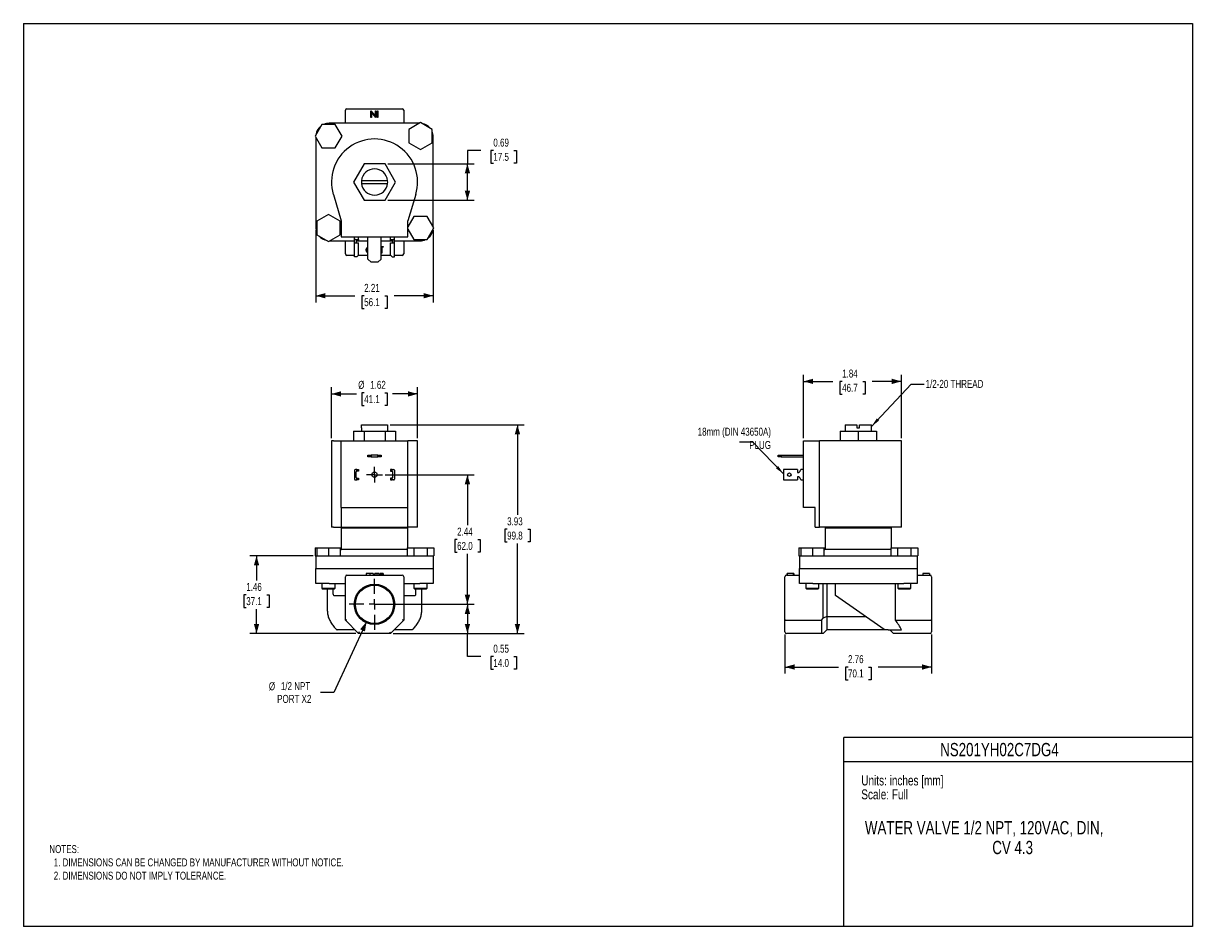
# Model space of a CAD drawing. Header units: inches. Extents: x 0 to 22, y 0 to 17.
import ezdxf
from ezdxf.enums import TextEntityAlignment as Align

# ---------------------------------------------------------------- set-up
doc = ezdxf.new("R2010")
doc.units = ezdxf.units.IN
doc.header["$MEASUREMENT"] = 0
doc.linetypes.add('SLD-Center', pattern=[0.75, 0.6, -0.05, 0.05, -0.05])
doc.linetypes.add('SLD-Solid', pattern=[0])
doc.layers.add('CENTER', color=40, linetype='SLD-Center')
doc.layers.add('SLD-DEFPOINTS', color=7, linetype='Continuous')
doc.layers.add('DIMENSIONS', color=140, linetype='SLD-Solid', lineweight=25)
doc.layers.add('TEXT', color=140, linetype='SLD-Solid', lineweight=25)
doc.styles.add('SLDTEXTSTYLE0', font='TXT', dxfattribs={"width": 0.75})
doc.dimstyles.new('SLDDIMSTYLE0', dxfattribs={"dimtxt": 0.15, "dimasz": 0.18, "dimexe": 0, "dimexo": 0.0625, "dimgap": 0.0375, "dimtad": 0, "dimtih": 1, "dimtoh": 1, "dimrnd": 1e-09, "dimzin": 12, "dimdsep": 46, "dimtxsty": 'SLDTEXTSTYLE0', "dimsah": 1, "dimcen": 0.09, "dimadec": 0, "dimazin": 3, "dimtfac": 1, "dimtofl": 0, "dimtmove": 0, "dimatfit": 3, "dimfxl": 0, "dimfrac": 2, "dimtolj": 1, "dimtzin": 12, "dimarcsym": 0})
doc.dimstyles.new('SLDDIMSTYLE1', dxfattribs={"dimtxt": 0.15, "dimasz": 0.18, "dimexe": 0, "dimexo": 0.0625, "dimgap": 0.0375, "dimtad": 0, "dimtih": 1, "dimtoh": 1, "dimrnd": 1e-09, "dimdsep": 46, "dimtxsty": 'SLDTEXTSTYLE0', "dimsah": 1, "dimcen": 0.09, "dimadec": 0, "dimazin": 2, "dimtfac": 1, "dimtofl": 0, "dimtmove": 0, "dimatfit": 3, "dimfxl": 0, "dimfrac": 2, "dimtolj": 1, "dimtzin": 12, "dimarcsym": 0})
doc.dimstyles.new('SLDDIMSTYLE2', dxfattribs={"dimtxt": 0.15, "dimasz": 0.18, "dimexe": 0, "dimexo": 0.0625, "dimgap": 0.0375, "dimtad": 0, "dimtih": 1, "dimtoh": 1, "dimrnd": 1e-09, "dimzin": 12, "dimdsep": 46, "dimtxsty": 'SLDTEXTSTYLE0', "dimsah": 1, "dimcen": 0, "dimadec": 0, "dimazin": 3, "dimtfac": 1, "dimtofl": 0, "dimtmove": 0, "dimatfit": 3, "dimfxl": 0, "dimfrac": 2, "dimtolj": 1, "dimtzin": 12, "dimarcsym": 0})
doc.dimstyles.new('SLDDIMSTYLE3', dxfattribs={"dimtxt": 0.18, "dimasz": 0.18, "dimexe": 0, "dimexo": 0.0625, "dimgap": 0, "dimtad": 0, "dimtih": 1, "dimtoh": 1, "dimdec": 0, "dimrnd": 1e-09, "dimzin": 0, "dimdsep": 46, "dimtxsty": 'Standard', "dimsah": 1, "dimcen": 0.09, "dimadec": 0, "dimazin": 0, "dimtfac": 0.18, "dimtdec": 0, "dimtofl": 0, "dimtmove": 0, "dimatfit": 3, "dimfxl": 0, "dimfrac": 2, "dimtolj": 1, "dimtzin": 0, "dimarcsym": 0})

# ---------------------------------------------------------------- blocks, each defined once
blk = doc.blocks.new('SW_NOTE_0')
at = {"layer": 'TEXT', "color": 0, "insert": (0, 0.242), "char_height": 0.1875, "attachment_point": 1, "style": 'SLDTEXTSTYLE0'}
blk.add_mtext('Scale: Full', dxfattribs=at)
blk = doc.blocks.new('SW_NOTE_0_1')
at = {"layer": 'TEXT', "color": 0, "insert": (0, 0.242), "char_height": 0.1875, "attachment_point": 1, "style": 'SLDTEXTSTYLE0'}
blk.add_mtext('Units: inches [mm]', dxfattribs=at)
blk = doc.blocks.new('Block1')
at = {"color": 140, "linetype": 'SLD-Solid', "lineweight": 18}
blk.add_line((22, 0), (22, 3.56), dxfattribs=at)
at = {"layer": 'TEXT'}
for p, q in [((22, 3.56), (15.44, 3.56)), ((15.44, 0), (15.44, 3.56)), ((15.44, 3.11), (22, 3.11)), ((22, 0), (15.44, 0))]:
    blk.add_line(p, q, dxfattribs=at)
for name, p in [('SW_NOTE_0_1', (15.766, 2.603)), ('SW_NOTE_0', (15.766, 2.341))]:
    blk.add_blockref(name, p, dxfattribs=at)
at = {"layer": 'TEXT', "color": 140, "style": 'SLDTEXTSTYLE0', "width": 0.75}
for tag, p in [('AUTOATTR1', (18.691, 3.451)), ('AUTOATTR0_0', (18.733, 1.981)), ('AUTOATTR0_1', (18.747, 1.609))]:
    blk.add_attdef(tag, text='', height=0.25, dxfattribs=at).set_placement(p, align=Align.TOP_CENTER)
blk = doc.blocks.new('_D')
at = {"layer": 'DIMENSIONS'}
for p, q in [((6.904, 9.446), (9.421, 9.446)), ((9.296, 9.446), (9.296, 7.751)), ((9.102, 7.48), (9.056, 7.48)), ((9.056, 7.48), (9.056, 7.241)), ((9.49, 7.48), (9.535, 7.48)), ((9.535, 7.48), (9.535, 7.241)), ((9.056, 7.241), (9.102, 7.241)), ((9.296, 5.516), (9.296, 7.211)), ((9.535, 7.241), (9.49, 7.241)), ((6.956, 5.516), (9.421, 5.516))]:
    blk.add_line(p, q, dxfattribs=at)
for points in [[(9.296, 9.446), (9.246, 9.266), (9.346, 9.266)], [(9.296, 5.516), (9.346, 5.696), (9.246, 5.696)]]:
    blk.add_solid(points, dxfattribs=at)
at = {"layer": 'DIMENSIONS', "char_height": 0.15, "attachment_point": 1, "style": 'SLDTEXTSTYLE0'}
for s, insert in [('3.93', (9.102, 7.703)), ('99.8', (9.102, 7.435))]:
    blk.add_mtext(s, dxfattribs=dict(at, insert=insert))
blk = doc.blocks.new('_D_1')
at = {"layer": 'DIMENSIONS'}
for p, q in [((6.807, 8.506), (8.48, 8.506)), ((8.355, 8.506), (8.355, 7.556)), ((8.161, 7.285), (8.115, 7.285)), ((8.115, 7.285), (8.115, 7.046)), ((8.549, 7.285), (8.594, 7.285)), ((8.594, 7.285), (8.594, 7.046)), ((8.115, 7.046), (8.161, 7.046)), ((8.594, 7.046), (8.549, 7.046)), ((8.355, 6.066), (8.355, 7.016)), ((6.657, 6.066), (8.48, 6.066))]:
    blk.add_line(p, q, dxfattribs=at)
for points in [[(8.355, 8.506), (8.305, 8.326), (8.405, 8.326)], [(8.355, 6.066), (8.405, 6.246), (8.305, 6.246)]]:
    blk.add_solid(points, dxfattribs=at)
at = {"layer": 'DIMENSIONS', "char_height": 0.15, "attachment_point": 1, "style": 'SLDTEXTSTYLE0'}
for s, insert in [('2.44', (8.161, 7.508)), ('62.0', (8.161, 7.24))]:
    blk.add_mtext(s, dxfattribs=dict(at, insert=insert))
blk = doc.blocks.new('_D_2')
at = {"layer": 'DIMENSIONS'}
for p, q in [((7.137, 6.066), (8.48, 6.066)), ((8.355, 6.066), (8.355, 5.516)), ((6.956, 5.516), (8.48, 5.516)), ((8.355, 5.083), (8.355, 5.516)), ((8.605, 5.083), (8.355, 5.083)), ((8.843, 5.082), (8.797, 5.082)), ((8.797, 5.082), (8.797, 4.844)), ((9.231, 5.082), (9.276, 5.082)), ((9.276, 5.082), (9.276, 4.844)), ((8.797, 4.844), (8.843, 4.844)), ((9.276, 4.844), (9.231, 4.844))]:
    blk.add_line(p, q, dxfattribs=at)
for points in [[(8.355, 6.066), (8.305, 5.886), (8.405, 5.886)], [(8.355, 5.516), (8.405, 5.696), (8.305, 5.696)]]:
    blk.add_solid(points, dxfattribs=at)
at = {"layer": 'DIMENSIONS', "char_height": 0.15, "attachment_point": 1, "style": 'SLDTEXTSTYLE0'}
for s, insert in [('0.55', (8.843, 5.306)), ('14.0', (8.843, 5.037))]:
    blk.add_mtext(s, dxfattribs=dict(at, insert=insert))
blk = doc.blocks.new('_D_3')
at = {"layer": 'DIMENSIONS'}
for p, q in [((5.797, 9.191), (5.797, 10.151)), ((7.417, 9.191), (7.417, 10.151)), ((5.797, 10.026), (6.27, 10.026)), ((6.413, 10.048), (6.368, 10.048)), ((6.368, 10.048), (6.368, 9.81)), ((6.801, 10.048), (6.847, 10.048)), ((6.847, 10.048), (6.847, 9.81)), ((7.417, 10.026), (6.945, 10.026)), ((6.368, 9.81), (6.413, 9.81)), ((6.847, 9.81), (6.801, 9.81))]:
    blk.add_line(p, q, dxfattribs=at)
for points in [[(5.797, 10.026), (5.977, 9.976), (5.977, 10.076)], [(7.417, 10.026), (7.237, 10.076), (7.237, 9.976)]]:
    blk.add_solid(points, dxfattribs=at)
at = {"layer": 'DIMENSIONS', "char_height": 0.15, "attachment_point": 1, "style": 'SLDTEXTSTYLE0'}
for s, insert in [('%%c', (6.3, 10.272)), ('1.62', (6.526, 10.272)), ('41.1', (6.413, 10.003))]:
    blk.add_mtext(s, dxfattribs=dict(at, insert=insert))
blk = doc.blocks.new('_D_4')
at = {"layer": 'DIMENSIONS'}
for p, q in [((6.457, 5.739), (5.843, 4.407)), ((5.843, 4.407), (5.593, 4.407))]:
    blk.add_line(p, q, dxfattribs=at)
blk.add_solid([(6.457, 5.739), (6.336, 5.596), (6.427, 5.554)], dxfattribs=at)
at = {"layer": 'DIMENSIONS', "char_height": 0.15, "attachment_point": 1, "style": 'SLDTEXTSTYLE0'}
for s, insert in [('%%c', (4.619, 4.599)), ('1/2 NPT', (4.845, 4.601)), ('PORT X2', (4.775, 4.361))]:
    blk.add_mtext(s, dxfattribs=dict(at, insert=insert))
blk = doc.blocks.new('_D_5')
at = {"layer": 'DIMENSIONS'}
for p, q in [((5.452, 6.978), (4.262, 6.978)), ((4.387, 6.978), (4.387, 6.517)), ((4.193, 6.246), (4.148, 6.246)), ((4.148, 6.246), (4.148, 6.007)), ((4.581, 6.246), (4.627, 6.246)), ((4.627, 6.246), (4.627, 6.007)), ((4.148, 6.007), (4.193, 6.007)), ((4.387, 5.516), (4.387, 5.977)), ((4.627, 6.007), (4.581, 6.007)), ((6.258, 5.516), (4.262, 5.516))]:
    blk.add_line(p, q, dxfattribs=at)
for points in [[(4.387, 6.978), (4.337, 6.798), (4.437, 6.798)], [(4.387, 5.516), (4.437, 5.696), (4.337, 5.696)]]:
    blk.add_solid(points, dxfattribs=at)
at = {"layer": 'DIMENSIONS', "char_height": 0.15, "attachment_point": 1, "style": 'SLDTEXTSTYLE0'}
for s, insert in [('1.46', (4.193, 6.469)), ('37.1', (4.193, 6.201))]:
    blk.add_mtext(s, dxfattribs=dict(at, insert=insert))
blk = doc.blocks.new('SW_CENTERMARKSYMBOL_0')
at = {"layer": 'CENTER', "color": 0}
for p, q in [((0, 0.2), (0, 0.48)), ((-0.2, 0), (-0.48, 0)), ((0, 0), (-0.1, 0)), ((0, 0), (0, 0.1)), ((0, 0), (0, -0.1)), ((0, 0), (0.1, 0)), ((0.2, 0), (0.48, 0)), ((0, -0.2), (0, -0.48))]:
    blk.add_line(p, q, dxfattribs=at)
blk = doc.blocks.new('SW_CENTERMARKSYMBOL_1')
at = {"layer": 'CENTER', "color": 0}
for p, q in [((-0.1, 0), (-0.15, 0)), ((0, 0), (-0.1, 0)), ((0, 0.1), (0, 0.15)), ((0, 0), (0, 0.1)), ((0, 0), (0, -0.1)), ((0, 0), (0.1, 0)), ((0.1, 0), (0.15, 0)), ((0, -0.1), (0, -0.15))]:
    blk.add_line(p, q, dxfattribs=at)
blk = doc.blocks.new('_D_6')
at = {"layer": 'DIMENSIONS'}
for p, q in [((14.33, 5.496), (14.33, 4.761)), ((17.09, 5.496), (17.09, 4.761)), ((14.33, 4.886), (15.339, 4.886)), ((15.516, 4.885), (15.47, 4.885)), ((15.47, 4.885), (15.47, 4.647)), ((15.904, 4.885), (15.95, 4.885)), ((15.95, 4.885), (15.95, 4.647)), ((17.09, 4.886), (16.081, 4.886)), ((15.47, 4.647), (15.516, 4.647)), ((15.95, 4.647), (15.904, 4.647))]:
    blk.add_line(p, q, dxfattribs=at)
for points in [[(14.33, 4.886), (14.51, 4.836), (14.51, 4.936)], [(17.09, 4.886), (16.91, 4.936), (16.91, 4.836)]]:
    blk.add_solid(points, dxfattribs=at)
at = {"layer": 'DIMENSIONS', "char_height": 0.15, "attachment_point": 1, "style": 'SLDTEXTSTYLE0'}
for s, insert in [('2.76', (15.516, 5.109)), ('70.1', (15.516, 4.84))]:
    blk.add_mtext(s, dxfattribs=dict(at, insert=insert))
blk = doc.blocks.new('_D_7')
at = {"layer": 'DIMENSIONS'}
for p, q in [((14.68, 9.191), (14.68, 10.387)), ((16.52, 9.191), (16.52, 10.387)), ((14.68, 10.262), (15.229, 10.262)), ((15.406, 10.261), (15.36, 10.261)), ((15.36, 10.261), (15.36, 10.023)), ((15.794, 10.261), (15.84, 10.261)), ((15.84, 10.261), (15.84, 10.023)), ((16.52, 10.262), (15.971, 10.262)), ((15.36, 10.023), (15.406, 10.023)), ((15.84, 10.023), (15.794, 10.023))]:
    blk.add_line(p, q, dxfattribs=at)
for points in [[(14.68, 10.262), (14.86, 10.212), (14.86, 10.312)], [(16.52, 10.262), (16.34, 10.312), (16.34, 10.212)]]:
    blk.add_solid(points, dxfattribs=at)
at = {"layer": 'DIMENSIONS', "char_height": 0.15, "attachment_point": 1, "style": 'SLDTEXTSTYLE0'}
for s, insert in [('1.84', (15.406, 10.485)), ('46.7', (15.406, 10.216))]:
    blk.add_mtext(s, dxfattribs=dict(at, insert=insert))
blk = doc.blocks.new('_D_8')
at = {"layer": 'DIMENSIONS'}
for p, q in [((5.502, 13.109), (5.502, 11.749)), ((7.712, 13.109), (7.712, 11.749)), ((5.502, 11.874), (6.236, 11.874)), ((6.413, 11.873), (6.368, 11.873)), ((6.368, 11.873), (6.368, 11.635)), ((6.801, 11.873), (6.847, 11.873)), ((6.847, 11.873), (6.847, 11.635)), ((7.712, 11.874), (6.978, 11.874)), ((6.368, 11.635), (6.413, 11.635)), ((6.847, 11.635), (6.801, 11.635))]:
    blk.add_line(p, q, dxfattribs=at)
for points in [[(5.502, 11.874), (5.682, 11.824), (5.682, 11.924)], [(7.712, 11.874), (7.532, 11.924), (7.532, 11.824)]]:
    blk.add_solid(points, dxfattribs=at)
at = {"layer": 'DIMENSIONS', "char_height": 0.15, "attachment_point": 1, "style": 'SLDTEXTSTYLE0'}
for s, insert in [('2.21', (6.413, 12.097)), ('56.1', (6.413, 11.828))]:
    blk.add_mtext(s, dxfattribs=dict(at, insert=insert))
blk = doc.blocks.new('_D_9')
at = {"layer": 'DIMENSIONS'}
for p, q in [((8.605, 14.609), (8.355, 14.609)), ((8.355, 14.609), (8.355, 14.358)), ((8.843, 14.607), (8.797, 14.607)), ((8.797, 14.607), (8.797, 14.369)), ((9.231, 14.607), (9.276, 14.607)), ((9.276, 14.607), (9.276, 14.369)), ((6.856, 14.358), (8.48, 14.358)), ((8.355, 13.67), (8.355, 14.358)), ((8.797, 14.369), (8.843, 14.369)), ((9.276, 14.369), (9.231, 14.369)), ((6.856, 13.67), (8.48, 13.67))]:
    blk.add_line(p, q, dxfattribs=at)
for points in [[(8.355, 14.358), (8.305, 14.178), (8.405, 14.178)], [(8.355, 13.67), (8.405, 13.85), (8.305, 13.85)]]:
    blk.add_solid(points, dxfattribs=at)
at = {"layer": 'DIMENSIONS', "char_height": 0.15, "attachment_point": 1, "style": 'SLDTEXTSTYLE0'}
for s, insert in [('0.69', (8.843, 14.831)), ('17.5', (8.843, 14.563))]:
    blk.add_mtext(s, dxfattribs=dict(at, insert=insert))

msp = doc.modelspace()

# ---------------------------------------------------------------- linework, layer by layer
at = {"color": 7, "linetype": 'SLD-Solid'}
for p, q in [((0, 17), (0, 0)), ((0, 17), (22, 17)), ((22, 17), (22, 0)), ((22, 0), (0, 0))]:
    msp.add_line(p, q, dxfattribs=at)
for p, q in [((6.058, 15.119), (6.058, 15.364)), ((6.088, 15.394), (7.126, 15.394)), ((6.538, 15.229), (6.538, 15.354)), ((6.538, 15.354), (6.54, 15.354)), ((6.549, 15.229), (6.538, 15.229)), ((6.54, 15.354), (6.623, 15.256)), ((6.631, 15.229), (6.549, 15.327)), ((6.549, 15.327), (6.549, 15.229)), ((6.623, 15.354), (6.634, 15.354)), ((6.623, 15.256), (6.623, 15.354)), ((6.634, 15.229), (6.631, 15.229)), ((6.634, 15.354), (6.634, 15.229)), ((6.661, 15.354), (6.672, 15.354)), ((6.661, 15.229), (6.661, 15.354)), ((6.672, 15.229), (6.661, 15.229)), ((6.672, 15.354), (6.672, 15.229)), ((7.156, 15.364), (7.156, 15.119)), ((5.616, 15.098), (5.49, 14.879)), ((5.869, 15.098), (5.616, 15.098)), ((7.45, 15.119), (5.752, 15.119)), ((5.995, 14.879), (5.869, 15.098)), ((7.472, 15.132), (7.254, 15.005)), ((7.254, 15.005), (7.254, 14.753)), ((7.691, 15.005), (7.472, 15.132)), ((7.691, 14.753), (7.691, 15.005)), ((5.49, 14.879), (5.616, 14.66)), ((5.502, 14.857), (5.502, 13.159)), ((5.869, 14.66), (5.995, 14.879)), ((7.254, 14.753), (7.472, 14.626)), ((7.472, 14.626), (7.691, 14.753)), ((7.712, 13.171), (7.712, 14.869)), ((5.616, 14.66), (5.869, 14.66)), ((6.409, 14.358), (6.21, 14.014)), ((6.806, 14.358), (6.409, 14.358)), ((7.004, 14.014), (6.806, 14.358)), ((6.21, 14.014), (6.409, 13.67)), ((6.854, 14.039), (6.361, 14.039)), ((6.361, 13.989), (6.854, 13.989)), ((6.806, 13.67), (7.004, 14.014)), ((5.832, 13.779), (5.982, 13.284)), ((6.409, 13.67), (6.806, 13.67)), ((7.382, 13.779), (7.232, 13.284)), ((5.742, 13.402), (5.524, 13.275)), ((5.524, 13.275), (5.524, 13.023)), ((5.961, 13.275), (5.742, 13.402)), ((5.961, 13.023), (5.961, 13.275)), ((5.982, 13.284), (5.982, 12.984)), ((7.346, 13.368), (7.232, 13.171)), ((7.232, 12.984), (7.232, 13.284)), ((7.599, 13.368), (7.346, 13.368)), ((7.725, 13.149), (7.599, 13.368)), ((5.524, 13.023), (5.742, 12.896)), ((5.742, 12.896), (5.961, 13.023)), ((5.982, 12.984), (7.232, 12.984)), ((6.232, 12.928), (6.232, 12.984)), ((6.307, 12.93), (6.307, 12.984)), ((6.482, 12.564), (6.482, 12.984)), ((6.732, 12.564), (6.732, 12.984)), ((6.907, 12.93), (6.907, 12.984)), ((6.982, 12.928), (6.982, 12.984)), ((7.232, 13.127), (7.346, 12.93)), ((7.599, 12.93), (7.725, 13.149)), ((5.764, 12.909), (6.232, 12.909)), ((6.058, 12.664), (6.058, 12.909)), ((6.232, 12.87), (6.232, 12.928)), ((6.232, 12.609), (6.232, 12.87)), ((6.232, 12.87), (6.247, 12.87)), ((6.247, 12.93), (6.307, 12.93)), ((6.247, 12.87), (6.307, 12.87)), ((6.264, 12.909), (6.482, 12.909)), ((6.264, 12.907), (6.264, 12.87)), ((6.307, 12.921), (6.279, 12.921)), ((6.307, 12.93), (6.307, 12.921)), ((6.307, 12.639), (6.307, 12.87)), ((6.732, 12.909), (6.95, 12.909)), ((6.732, 12.799), (6.771, 12.799)), ((6.771, 12.786), (6.744, 12.786)), ((6.744, 12.786), (6.744, 12.674)), ((6.771, 12.799), (6.771, 12.786)), ((6.907, 12.93), (6.967, 12.93)), ((6.907, 12.921), (6.907, 12.93)), ((6.935, 12.921), (6.907, 12.921)), ((6.907, 12.639), (6.907, 12.87)), ((6.907, 12.87), (6.967, 12.87)), ((6.95, 12.87), (6.95, 12.907)), ((6.967, 12.87), (6.982, 12.87)), ((6.982, 12.87), (6.982, 12.928)), ((6.982, 12.909), (7.462, 12.909)), ((6.982, 12.609), (6.982, 12.87)), ((7.156, 12.909), (7.156, 12.664)), ((7.346, 12.93), (7.599, 12.93)), ((6.232, 12.634), (6.088, 12.634)), ((6.247, 12.609), (6.232, 12.609)), ((6.277, 12.609), (6.247, 12.609)), ((6.277, 12.609), (6.307, 12.639)), ((6.482, 12.634), (6.302, 12.634)), ((6.482, 12.564), (6.542, 12.504)), ((6.672, 12.504), (6.732, 12.564)), ((6.744, 12.674), (6.732, 12.674)), ((6.912, 12.634), (6.732, 12.634)), ((6.937, 12.609), (6.907, 12.639)), ((6.937, 12.609), (6.967, 12.609)), ((6.967, 12.609), (6.982, 12.609)), ((7.126, 12.634), (6.982, 12.634)), ((6.672, 12.504), (6.542, 12.504)), ((6.21, 9.327), (6.21, 9.141)), ((6.21, 9.327), (6.409, 9.327)), ((6.359, 9.386), (6.359, 9.327)), ((6.359, 9.386), (6.361, 9.386)), ((6.361, 9.446), (6.854, 9.446)), ((6.361, 9.386), (6.361, 9.446)), ((6.409, 9.327), (6.409, 9.141)), ((6.409, 9.327), (6.806, 9.327)), ((6.806, 9.327), (6.806, 9.141)), ((6.806, 9.327), (7.004, 9.327)), ((6.854, 9.446), (6.854, 9.386)), ((6.854, 9.386), (6.855, 9.386)), ((6.855, 9.327), (6.855, 9.386)), ((7.004, 9.327), (7.004, 9.141)), ((15.366, 9.327), (15.366, 9.141)), ((15.366, 9.327), (15.71, 9.327)), ((15.462, 9.446), (15.462, 9.327)), ((15.462, 9.446), (15.685, 9.446)), ((15.685, 9.446), (15.685, 9.386)), ((15.685, 9.386), (15.735, 9.386)), ((15.71, 9.327), (15.71, 9.141)), ((15.71, 9.327), (16.054, 9.327)), ((15.735, 9.386), (15.735, 9.446)), ((15.735, 9.446), (15.958, 9.446)), ((15.958, 9.327), (15.958, 9.446)), ((16.054, 9.327), (16.054, 9.141)), ((5.797, 9.141), (5.797, 7.521)), ((5.832, 9.141), (5.797, 9.141)), ((5.832, 9.141), (5.982, 9.141)), ((5.982, 7.891), (5.982, 9.141)), ((5.982, 9.141), (7.232, 9.141)), ((7.232, 7.891), (7.232, 9.141)), ((7.382, 9.141), (7.232, 9.141)), ((7.417, 9.141), (7.382, 9.141)), ((7.417, 7.521), (7.417, 9.141)), ((14.68, 7.891), (14.68, 9.141)), ((14.68, 9.141), (14.98, 9.141)), ((14.98, 7.521), (14.98, 9.141)), ((15.475, 9.141), (14.98, 9.141)), ((16.52, 9.141), (15.475, 9.141)), ((16.52, 7.521), (16.52, 9.141)), ((6.482, 8.84), (6.482, 8.872)), ((6.482, 8.872), (6.542, 8.872)), ((6.542, 8.84), (6.482, 8.84)), ((6.542, 8.872), (6.542, 8.84)), ((6.672, 8.872), (6.542, 8.872)), ((6.542, 8.84), (6.672, 8.84)), ((6.672, 8.84), (6.672, 8.872)), ((6.672, 8.872), (6.732, 8.872)), ((6.732, 8.84), (6.672, 8.84)), ((6.732, 8.872), (6.732, 8.84)), ((14.2, 8.84), (14.2, 8.872)), ((14.2, 8.872), (14.26, 8.872)), ((14.26, 8.84), (14.2, 8.84)), ((14.26, 8.872), (14.26, 8.84)), ((14.26, 8.872), (14.68, 8.872)), ((14.26, 8.84), (14.68, 8.84)), ((6.232, 8.589), (6.232, 8.422)), ((6.277, 8.604), (6.247, 8.604)), ((6.277, 8.572), (6.277, 8.604)), ((6.277, 8.604), (6.307, 8.604)), ((6.307, 8.604), (6.307, 8.572)), ((6.907, 8.604), (6.907, 8.572)), ((6.937, 8.604), (6.907, 8.604)), ((6.937, 8.572), (6.937, 8.604)), ((6.937, 8.604), (6.967, 8.604)), ((6.982, 8.589), (6.982, 8.422)), ((14.305, 8.604), (14.305, 8.589)), ((14.566, 8.604), (14.305, 8.604)), ((14.305, 8.589), (14.305, 8.422)), ((14.566, 8.604), (14.566, 8.589)), ((14.566, 8.589), (14.566, 8.544)), ((14.68, 8.604), (14.626, 8.604)), ((6.247, 8.407), (6.277, 8.407)), ((6.264, 8.454), (6.264, 8.557)), ((6.277, 8.407), (6.277, 8.439)), ((6.307, 8.407), (6.277, 8.407)), ((6.307, 8.572), (6.279, 8.572)), ((6.279, 8.439), (6.307, 8.439)), ((6.307, 8.439), (6.307, 8.407)), ((6.907, 8.572), (6.935, 8.572)), ((6.907, 8.439), (6.907, 8.407)), ((6.935, 8.439), (6.907, 8.439)), ((6.907, 8.407), (6.937, 8.407)), ((6.937, 8.407), (6.937, 8.439)), ((6.967, 8.407), (6.937, 8.407)), ((6.95, 8.454), (6.95, 8.557)), ((14.305, 8.422), (14.305, 8.407)), ((14.305, 8.407), (14.566, 8.407)), ((14.566, 8.467), (14.566, 8.422)), ((14.566, 8.422), (14.566, 8.407)), ((14.626, 8.407), (14.68, 8.407)), ((5.982, 7.891), (7.232, 7.891)), ((5.982, 7.891), (5.982, 7.521)), ((7.232, 7.521), (7.232, 7.891)), ((14.9, 7.891), (14.68, 7.891)), ((14.9, 7.521), (14.9, 7.891)), ((5.832, 7.521), (5.797, 7.521)), ((5.832, 7.521), (5.982, 7.521)), ((5.982, 7.521), (7.232, 7.521)), ((5.982, 7.503), (5.982, 7.103)), ((5.982, 7.503), (7.232, 7.503)), ((6.107, 7.521), (6.107, 7.503)), ((6.607, 7.521), (6.607, 7.503)), ((7.107, 7.521), (7.107, 7.503)), ((7.382, 7.521), (7.232, 7.521)), ((7.232, 7.128), (7.232, 7.503)), ((7.417, 7.521), (7.382, 7.521)), ((14.9, 7.521), (14.98, 7.521)), ((15.475, 7.521), (14.98, 7.521)), ((15.085, 7.503), (15.085, 7.103)), ((15.085, 7.503), (16.335, 7.503)), ((15.133, 7.521), (15.133, 7.503)), ((15.421, 7.521), (15.421, 7.503)), ((16.52, 7.521), (15.475, 7.521)), ((15.999, 7.521), (15.999, 7.503)), ((16.288, 7.521), (16.288, 7.503)), ((16.335, 7.128), (16.335, 7.503)), ((5.49, 7.128), (5.49, 6.978)), ((5.49, 7.128), (5.524, 7.128)), ((5.524, 7.128), (5.524, 6.978)), ((5.524, 7.128), (5.742, 7.128)), ((5.742, 7.128), (5.742, 6.978)), ((5.742, 7.128), (5.961, 7.128)), ((5.961, 7.128), (5.961, 6.978)), ((5.961, 7.128), (5.982, 7.128)), ((5.982, 7.103), (5.961, 7.082)), ((5.982, 7.103), (7.22, 7.103)), ((7.22, 7.128), (7.22, 6.978)), ((7.22, 7.128), (7.346, 7.128)), ((7.346, 7.128), (7.346, 6.978)), ((7.346, 7.128), (7.599, 7.128)), ((7.599, 7.128), (7.599, 6.978)), ((7.599, 7.128), (7.725, 7.128)), ((7.725, 7.128), (7.725, 6.978)), ((14.593, 7.128), (14.593, 6.978)), ((14.593, 7.128), (14.626, 7.128)), ((14.626, 7.128), (14.626, 6.978)), ((14.626, 7.128), (14.845, 7.128)), ((14.845, 7.128), (14.845, 6.978)), ((14.845, 7.128), (15.064, 7.128)), ((15.064, 7.128), (15.085, 7.128)), ((15.064, 7.128), (15.064, 6.978)), ((15.085, 7.103), (15.064, 7.082)), ((15.085, 7.103), (16.323, 7.103)), ((16.323, 7.128), (16.323, 6.978)), ((16.323, 7.128), (16.449, 7.128)), ((16.449, 7.128), (16.449, 6.978)), ((16.449, 7.128), (16.701, 7.128)), ((16.701, 7.128), (16.701, 6.978)), ((16.701, 7.128), (16.828, 7.128)), ((16.828, 7.128), (16.828, 6.978)), ((5.49, 6.978), (5.502, 6.978)), ((5.502, 6.978), (5.502, 6.741)), ((5.502, 6.978), (5.524, 6.978)), ((5.524, 6.978), (5.556, 6.978)), ((5.556, 6.978), (5.716, 6.978)), ((5.716, 6.978), (5.742, 6.978)), ((5.742, 6.978), (5.764, 6.978)), ((5.764, 6.978), (7.462, 6.978)), ((7.462, 6.978), (7.563, 6.978)), ((7.563, 6.978), (7.599, 6.978)), ((7.599, 6.978), (7.618, 6.978)), ((7.618, 6.978), (7.71, 6.978)), ((7.71, 6.978), (7.725, 6.978)), ((7.712, 6.978), (7.712, 6.741)), ((14.593, 6.978), (14.605, 6.978)), ((14.605, 6.978), (14.605, 6.741)), ((14.605, 6.978), (14.626, 6.978)), ((14.626, 6.978), (14.659, 6.978)), ((14.659, 6.978), (14.819, 6.978)), ((14.819, 6.978), (14.845, 6.978)), ((14.845, 6.978), (14.867, 6.978)), ((14.867, 6.978), (16.565, 6.978)), ((16.565, 6.978), (16.666, 6.978)), ((16.666, 6.978), (16.701, 6.978)), ((16.701, 6.978), (16.72, 6.978)), ((16.72, 6.978), (16.812, 6.978)), ((16.812, 6.978), (16.828, 6.978)), ((16.815, 6.978), (16.815, 6.741)), ((5.502, 6.455), (5.502, 6.741)), ((5.502, 6.741), (5.752, 6.741)), ((5.502, 6.741), (5.752, 6.741)), ((5.752, 6.741), (7.462, 6.741)), ((5.752, 6.741), (7.462, 6.741)), ((6.088, 6.616), (7.126, 6.616)), ((6.45, 6.646), (6.45, 6.616)), ((6.516, 6.646), (6.516, 6.616)), ((6.582, 6.646), (6.582, 6.616)), ((6.607, 6.646), (6.607, 6.616)), ((6.61, 6.646), (6.61, 6.616)), ((6.649, 6.646), (6.649, 6.616)), ((6.687, 6.646), (6.687, 6.616)), ((6.705, 6.646), (6.705, 6.616)), ((6.732, 6.646), (6.705, 6.646)), ((6.744, 6.646), (6.732, 6.646)), ((6.732, 6.646), (6.732, 6.616)), ((6.744, 6.646), (6.744, 6.616)), ((6.771, 6.646), (6.744, 6.646)), ((6.771, 6.646), (6.771, 6.616)), ((7.462, 6.741), (7.712, 6.741)), ((7.462, 6.741), (7.712, 6.741)), ((7.712, 6.741), (7.712, 6.455)), ((14.36, 6.616), (14.605, 6.616)), ((14.367, 6.646), (14.367, 6.616)), ((14.368, 6.646), (14.367, 6.646)), ((14.37, 6.646), (14.37, 6.616)), ((14.482, 6.646), (14.37, 6.646)), ((14.482, 6.646), (14.482, 6.616)), ((14.495, 6.646), (14.482, 6.646)), ((14.495, 6.646), (14.495, 6.616)), ((14.498, 6.646), (14.497, 6.646)), ((14.498, 6.646), (14.498, 6.616)), ((14.605, 6.455), (14.605, 6.741)), ((14.605, 6.741), (14.855, 6.741)), ((14.605, 6.741), (14.855, 6.741)), ((14.855, 6.741), (16.565, 6.741)), ((14.855, 6.741), (16.565, 6.741)), ((16.565, 6.741), (16.815, 6.741)), ((16.565, 6.741), (16.815, 6.741)), ((16.815, 6.741), (16.815, 6.455)), ((16.815, 6.616), (17.06, 6.616)), ((16.925, 6.646), (16.925, 6.616)), ((17.05, 6.646), (16.925, 6.646)), ((17.05, 6.646), (17.05, 6.616)), ((5.752, 6.455), (5.502, 6.455)), ((5.618, 6.455), (5.618, 6.373)), ((5.752, 6.455), (6.058, 6.455)), ((5.866, 6.373), (5.866, 6.455)), ((6.058, 5.766), (6.058, 6.586)), ((7.156, 6.586), (7.156, 5.766)), ((7.156, 6.455), (7.462, 6.455)), ((7.348, 6.455), (7.348, 6.373)), ((7.712, 6.455), (7.462, 6.455)), ((7.596, 6.373), (7.596, 6.455)), ((14.33, 5.778), (14.33, 6.586)), ((14.855, 6.455), (14.605, 6.455)), ((14.721, 6.455), (14.721, 6.373)), ((14.855, 6.455), (16.565, 6.455)), ((14.969, 6.373), (14.969, 6.455)), ((15.046, 5.805), (15.046, 6.455)), ((15.12, 6.455), (15.12, 5.836)), ((15.28, 6.258), (15.28, 6.455)), ((16.411, 5.766), (16.411, 6.455)), ((16.451, 6.455), (16.451, 6.373)), ((16.815, 6.455), (16.565, 6.455)), ((16.699, 6.373), (16.699, 6.455)), ((17.09, 6.586), (17.09, 5.778)), ((5.618, 6.373), (5.638, 6.353)), ((5.618, 6.373), (5.866, 6.373)), ((5.846, 6.353), (5.638, 6.353)), ((5.717, 6.353), (5.717, 5.967)), ((5.828, 6.258), (5.828, 6.353)), ((5.846, 6.353), (5.866, 6.373)), ((5.853, 6.231), (6.058, 6.231)), ((7.156, 6.231), (7.362, 6.231)), ((7.348, 6.373), (7.368, 6.353)), ((7.348, 6.373), (7.596, 6.373)), ((7.576, 6.353), (7.368, 6.353)), ((7.387, 6.258), (7.387, 6.353)), ((7.497, 5.967), (7.497, 6.353)), ((7.576, 6.353), (7.596, 6.373)), ((14.721, 6.373), (14.741, 6.353)), ((14.721, 6.373), (14.969, 6.373)), ((14.949, 6.353), (14.741, 6.353)), ((14.949, 6.353), (14.969, 6.373)), ((16.194, 5.591), (15.28, 6.231)), ((16.451, 6.373), (16.471, 6.353)), ((16.451, 6.373), (16.699, 6.373)), ((16.679, 6.353), (16.471, 6.353)), ((16.679, 6.353), (16.699, 6.373)), ((6.058, 5.766), (6.088, 5.778)), ((6.308, 5.516), (6.058, 5.766)), ((7.156, 5.766), (6.906, 5.516)), ((7.126, 5.778), (7.156, 5.766)), ((14.33, 5.546), (14.33, 5.778)), ((14.36, 5.766), (15.02, 5.766)), ((15.02, 5.768), (15.046, 5.805)), ((15.02, 5.768), (15.02, 5.766)), ((15.02, 5.766), (15.02, 5.516)), ((15.12, 5.836), (15.046, 5.805)), ((15.12, 5.836), (15.12, 5.586)), ((15.12, 5.836), (15.845, 5.836)), ((16.411, 5.766), (17.06, 5.766)), ((17.09, 5.778), (17.09, 5.546)), ((6.238, 5.586), (5.899, 5.586)), ((6.321, 5.546), (6.308, 5.516)), ((6.906, 5.516), (6.308, 5.516)), ((6.894, 5.546), (6.906, 5.516)), ((7.316, 5.586), (6.976, 5.586)), ((15.02, 5.516), (14.36, 5.516)), ((15.05, 5.516), (15.02, 5.516)), ((15.12, 5.586), (15.05, 5.516)), ((16.212, 5.586), (15.12, 5.586)), ((16.273, 5.586), (16.52, 5.586)), ((16.37, 5.516), (16.3, 5.586)), ((17.06, 5.516), (16.37, 5.516))]:
    msp.add_line(p, q)
for centre, radius in [((6.607, 8.506), 0.05), ((14.413, 8.506), 0.0335), ((6.607, 6.066), 0.38), ((6.607, 6.066), 0.36)]:
    msp.add_circle(centre, radius)
for centre, radius, start, end in [((6.088, 15.364), 0.03, 90, 180), ((7.126, 15.364), 0.03, 0, 90), ((5.752, 14.869), 0.25, 128.3789, 171.6211), ((5.752, 14.869), 0.25, 90, 113.7943), ((7.462, 14.869), 0.25, 38.3789, 81.6211), ((7.462, 14.869), 0.25, 0, 23.7943), ((6.607, 14.014), 0.81, 343.1245, 196.8755), ((6.607, 14.014), 0.248, 5.7856, 174.2144), ((6.607, 14.014), 0.248, 174.2144, 185.7856), ((6.607, 14.014), 0.248, 185.7856, 354.2144), ((6.607, 14.014), 0.248, 354.2144, 5.7856), ((5.752, 13.159), 0.25, 180, 203.7943), ((5.752, 13.159), 0.25, 218.3789, 261.6211), ((7.462, 13.159), 0.25, 308.3789, 351.6211), ((7.462, 13.159), 0.25, 270, 293.7943), ((6.088, 12.664), 0.03, 180, 270), ((7.126, 12.664), 0.03, 270, 0), ((6.247, 8.589), 0.015, 90, 180), ((6.967, 8.589), 0.015, 0, 90), ((14.566, 8.604), 0.06, 270, 345.5225), ((6.247, 8.422), 0.015, 180, 270), ((6.279, 8.557), 0.015, 97.6623, 180), ((6.279, 8.454), 0.015, 180, 262.3377), ((6.279, 8.557), 0.015, 90, 97.6623), ((6.279, 8.454), 0.015, 262.3377, 270), ((6.935, 8.557), 0.015, 82.3377, 90), ((6.935, 8.454), 0.015, 270, 277.6623), ((6.935, 8.557), 0.015, 0, 82.3377), ((6.935, 8.454), 0.015, 277.6623, 0), ((6.967, 8.422), 0.015, 270, 0), ((14.566, 8.407), 0.06, 14.4775, 90), ((6.088, 6.586), 0.03, 90, 180), ((7.126, 6.586), 0.03, 0, 90), ((14.36, 6.586), 0.03, 90, 180), ((17.06, 6.586), 0.03, 0, 90), ((15.71, 5.217), 0.89, 24.4946, 38.0868), ((14.36, 5.546), 0.03, 180, 270), ((17.06, 5.546), 0.03, 270, 0)]:
    msp.add_arc(centre, radius, start, end)
for centre, major_axis, ratio, start_param, end_param in [((6.607, 5.967), (0.89, 0), 0.676605, 3.135154, 3.141593), ((6.607, 5.967), (0.89, 0), 0.676605, 6.213103, 6.351528), ((14.36, 5.778), (0.03, 0), 0.414214, 3.141593, 4.712389), ((17.06, 5.778), (0.03, 0), 0.414214, 4.712389, 6.283185)]:
    msp.add_ellipse(centre, major_axis=major_axis, ratio=ratio, start_param=start_param, end_param=end_param)
for points, knots in [([(6.247, 12.93), (6.243, 12.93), (6.239, 12.93), (6.234, 12.93), (6.232, 12.929), (6.232, 12.928)], [0, 0, 0, 0, 0.5, 0.5, 1, 1, 1, 1]), ([(6.279, 12.921), (6.277, 12.921), (6.275, 12.92), (6.271, 12.919), (6.269, 12.918), (6.265, 12.914), (6.264, 12.911), (6.264, 12.907)], [0, 0, 0, 0, 0.25, 0.25, 0.5, 0.5, 1, 1, 1, 1]), ([(6.45, 12.736), (6.451, 12.745), (6.454, 12.764), (6.468, 12.784), (6.479, 12.79), (6.482, 12.792)], [0, 0, 0, 0, 0.423817, 0.847429, 1, 1, 1, 1]), ([(6.482, 12.776), (6.479, 12.775), (6.471, 12.769), (6.463, 12.754), (6.462, 12.742), (6.461, 12.736)], [0, 0, 0, 0, 0.220908, 0.610375, 1, 1, 1, 1]), ([(6.95, 12.907), (6.95, 12.911), (6.949, 12.914), (6.946, 12.918), (6.944, 12.919), (6.94, 12.92), (6.938, 12.921), (6.935, 12.921)], [0, 0, 0, 0, 0.5, 0.5, 0.75, 0.75, 1, 1, 1, 1]), ([(6.982, 12.928), (6.982, 12.929), (6.981, 12.93), (6.975, 12.93), (6.971, 12.93), (6.967, 12.93)], [0, 0, 0, 0, 0.5, 0.5, 1, 1, 1, 1]), ([(6.482, 12.68), (6.481, 12.68), (6.475, 12.683), (6.464, 12.695), (6.452, 12.713), (6.451, 12.728), (6.45, 12.736)], [0, 0, 0, 0, 0.042966, 0.328452, 0.664164, 1, 1, 1, 1]), ([(6.461, 12.736), (6.462, 12.728), (6.465, 12.713), (6.475, 12.699), (6.482, 12.695), (6.482, 12.695)], [0, 0, 0, 0, 0.4890781, 0.9785843, 1, 1, 1, 1]), ([(14.624, 8.589), (14.625, 8.593), (14.626, 8.597), (14.626, 8.603), (14.626, 8.604), (14.626, 8.604)], [0, 0, 0, 0, 0.5, 0.5, 1, 1, 1, 1]), ([(14.626, 8.407), (14.626, 8.407), (14.626, 8.409), (14.626, 8.414), (14.625, 8.418), (14.624, 8.422)], [0, 0, 0, 0, 0.5, 0.5, 1, 1, 1, 1]), ([(6.516, 6.646), (6.514, 6.646), (6.509, 6.646), (6.503, 6.646), (6.497, 6.646), (6.491, 6.646), (6.485, 6.646), (6.479, 6.646), (6.474, 6.646), (6.469, 6.646), (6.465, 6.646), (6.461, 6.646), (6.458, 6.646), (6.455, 6.646), (6.453, 6.646), (6.451, 6.646), (6.45, 6.646), (6.45, 6.646), (6.45, 6.646)], [0, 0, 0, 0, 0.065819, 0.129747, 0.192072, 0.253459, 0.31457, 0.37628, 0.439026, 0.503267, 0.567493, 0.629705, 0.691, 0.751452, 0.812004, 0.87315, 0.935635, 1, 1, 1, 1]), ([(6.582, 6.646), (6.582, 6.646), (6.581, 6.646), (6.581, 6.646), (6.579, 6.646), (6.577, 6.646), (6.574, 6.646), (6.571, 6.646), (6.567, 6.646), (6.563, 6.646), (6.558, 6.646), (6.553, 6.646), (6.547, 6.646), (6.541, 6.646), (6.536, 6.646), (6.529, 6.646), (6.523, 6.646), (6.518, 6.646), (6.516, 6.646)], [0, 0, 0, 0, 0.065227, 0.128569, 0.19032, 0.251378, 0.312388, 0.373789, 0.436431, 0.500567, 0.564687, 0.627136, 0.688455, 0.749246, 0.810155, 0.871671, 0.934773, 1, 1, 1, 1]), ([(6.649, 6.646), (6.647, 6.646), (6.645, 6.646), (6.642, 6.646), (6.638, 6.646), (6.635, 6.646), (6.632, 6.646), (6.629, 6.646), (6.626, 6.646), (6.623, 6.646), (6.621, 6.646), (6.619, 6.646), (6.617, 6.646), (6.615, 6.646), (6.613, 6.646), (6.612, 6.646), (6.61, 6.646), (6.61, 6.646), (6.61, 6.646)], [0, 0, 0, 0, 0.0711745, 0.1396441, 0.2063172, 0.2713732, 0.3354181, 0.3980763, 0.4606079, 0.5229695, 0.5847157, 0.6448949, 0.7042906, 0.7629982, 0.8210874, 0.8801039, 0.9393885, 1, 1, 1, 1]), ([(6.687, 6.646), (6.687, 6.646), (6.687, 6.646), (6.687, 6.646), (6.687, 6.646), (6.687, 6.646), (6.686, 6.646), (6.686, 6.646), (6.685, 6.646), (6.684, 6.646), (6.683, 6.646), (6.682, 6.646), (6.681, 6.646), (6.68, 6.646), (6.678, 6.646), (6.676, 6.646), (6.674, 6.646), (6.672, 6.646), (6.669, 6.646), (6.667, 6.646), (6.664, 6.646), (6.661, 6.646), (6.658, 6.646), (6.655, 6.646), (6.652, 6.646), (6.65, 6.646), (6.649, 6.646)], [0, 0, 0, 0, 0.054858, 0.1070588, 0.1569784, 0.2039923, 0.2484915, 0.2904833, 0.330489, 0.3678859, 0.4038581, 0.4400093, 0.476295, 0.5127923, 0.5504848, 0.5883811, 0.6276453, 0.6679795, 0.7084328, 0.7486023, 0.7890878, 0.8294612, 0.870371, 0.9122142, 0.9555466, 1, 1, 1, 1]), ([(5.828, 6.258), (5.828, 6.251), (5.83, 6.244), (5.837, 6.237), (5.84, 6.235), (5.846, 6.232), (5.849, 6.231), (5.853, 6.231)], [0, 0, 0, 0, 0.5, 0.5, 0.75, 0.75, 1, 1, 1, 1]), ([(7.362, 6.231), (7.365, 6.231), (7.369, 6.232), (7.375, 6.235), (7.378, 6.237), (7.382, 6.242), (7.384, 6.245), (7.386, 6.251), (7.387, 6.254), (7.387, 6.258)], [0, 0, 0, 0, 0.25, 0.25, 0.5, 0.5, 0.75, 0.75, 1, 1, 1, 1]), ([(15.28, 6.231), (15.28, 6.231), (15.28, 6.232), (15.28, 6.235), (15.28, 6.237), (15.28, 6.242), (15.28, 6.245), (15.28, 6.251), (15.28, 6.254), (15.28, 6.258)], [0, 0, 0, 0, 0.25, 0.25, 0.5, 0.5, 0.75, 0.75, 1, 1, 1, 1]), ([(5.717, 5.971), (5.717, 5.97), (5.717, 5.955), (5.719, 5.928), (5.723, 5.89), (5.732, 5.852), (5.743, 5.814), (5.758, 5.777), (5.775, 5.741), (5.796, 5.705), (5.82, 5.671), (5.846, 5.638), (5.872, 5.61), (5.89, 5.593), (5.897, 5.586)], [0, 0, 0, 0, 0.01012, 0.104867, 0.199497, 0.293915, 0.388029, 0.481736, 0.574921, 0.667454, 0.759201, 0.850026, 0.939804, 1, 1, 1, 1]), ([(7.318, 5.586), (7.324, 5.592), (7.342, 5.609), (7.367, 5.636), (7.394, 5.669), (7.417, 5.703), (7.438, 5.739), (7.456, 5.775), (7.471, 5.812), (7.482, 5.849), (7.491, 5.886), (7.494, 5.91), (7.495, 5.922)], [0, 0, 0, 0, 0.063997, 0.165433, 0.268198, 0.37216, 0.477164, 0.583045, 0.689628, 0.796741, 0.904222, 1, 1, 1, 1]), ([(5.899, 5.586), (5.898, 5.586), (5.896, 5.586), (5.897, 5.586), (5.897, 5.586)], [0, 0, 0, 0, 0.831332, 1, 1, 1, 1]), ([(5.899, 5.586), (5.9, 5.586), (5.902, 5.586), (5.905, 5.588), (5.907, 5.589), (5.909, 5.591)], [0, 0, 0, 0, 0.5, 0.5, 1, 1, 1, 1]), ([(7.316, 5.586), (7.314, 5.586), (7.313, 5.586), (7.309, 5.588), (7.308, 5.589), (7.306, 5.591)], [0, 0, 0, 0, 0.5, 0.5, 1, 1, 1, 1]), ([(7.318, 5.586), (7.318, 5.586), (7.318, 5.586), (7.316, 5.586), (7.316, 5.586)], [0, 0, 0, 0, 0.563749, 1, 1, 1, 1]), ([(16.212, 5.586), (16.208, 5.586), (16.205, 5.586), (16.2, 5.588), (16.197, 5.589), (16.194, 5.591)], [0, 0, 0, 0, 0.5, 0.5, 1, 1, 1, 1]), ([(16.273, 5.586), (16.265, 5.586), (16.255, 5.586), (16.239, 5.586), (16.234, 5.586), (16.226, 5.586), (16.223, 5.586), (16.217, 5.586), (16.214, 5.586), (16.212, 5.586)], [0, 0, 0, 0, 0.5, 0.5, 0.75, 0.75, 0.875, 0.875, 1, 1, 1, 1])]:
    msp.add_open_spline(points, degree=3, knots=knots)

# ---------------------------------------------------------------- block references
at = {"layer": 'CENTER'}
for name, p in [('SW_CENTERMARKSYMBOL_1', (6.607, 8.506)), ('SW_CENTERMARKSYMBOL_0', (6.607, 6.066))]:
    msp.add_blockref(name, p, dxfattribs=at)
at = {"layer": 'SLD-DEFPOINTS'}
ref = msp.add_blockref('Block1', (0, 0), dxfattribs=at)
ref.add_attrib('AUTOATTR0_0', 'WATER VALVE 1/2 NPT, 120VAC, DIN, ', dxfattribs={"layer": 'TEXT', "height": 0.25, "style": 'SLDTEXTSTYLE0', "width": 0.75}).set_placement((15.834, 1.662), align=Align.BOTTOM_LEFT)
ref.add_attrib('AUTOATTR0_1', 'CV 4.3', dxfattribs={"layer": 'TEXT', "height": 0.25, "style": 'SLDTEXTSTYLE0', "width": 0.75}).set_placement((18.231, 1.289), align=Align.BOTTOM_LEFT)
ref.add_attrib('AUTOATTR1', 'NS201YH02C7DG4', dxfattribs={"layer": 'TEXT', "height": 0.25, "style": 'SLDTEXTSTYLE0', "width": 0.75}).set_placement((17.25, 3.132), align=Align.BOTTOM_LEFT)

# ---------------------------------------------------------------- texts
at = {"layer": 'TEXT', "char_height": 0.15, "style": 'SLDTEXTSTYLE0'}
for s, insert, attachment_point in [('1/2-20 THREAD', (16.976, 10.29), 1), ('18mm (DIN 43650A)^JPLUG', (14.067, 9.39), 3), ('NOTES:^J  1. DIMENSIONS CAN BE CHANGED BY MANUFACTURER WITHOUT NOTICE.^J  2. DIMENSIONS DO NOT IMPLY TOLERANCE.', (0.488, 1.534), 1)]:
    msp.add_mtext(s, dxfattribs=dict(at, insert=insert, attachment_point=attachment_point))

# ---------------------------------------------------------------- dimensions: what is measured, and where the dimension line sits
at = {"layer": 'DIMENSIONS'}
for base, p1, p2, angle, dimstyle, picture, middle in [((8.355, 14.358), (6.806, 13.67), (6.806, 14.358), 90, 'SLDDIMSTYLE1', '_D_9', (8.355, 14.609)), ((9.296, 9.446), (6.906, 5.516), (6.854, 9.446), 90, 'SLDDIMSTYLE0', '_D', (9.296, 7.481)), ((8.355, 6.066), (6.757, 8.506), (6.607, 6.066), 90, 'SLDDIMSTYLE0', '_D_1', (8.355, 7.286)), ((4.387, 6.978), (6.308, 5.516), (5.502, 6.978), 90, 'SLDDIMSTYLE0', '_D_5', (4.387, 6.247)), ((8.355, 5.516), (7.087, 6.066), (6.906, 5.516), 90, 'SLDDIMSTYLE1', '_D_2', (8.355, 5.083)), ((17.09, 4.886), (14.33, 5.546), (17.09, 5.546), 0, 'SLDDIMSTYLE0', '_D_6', (15.71, 4.886))]:
    dim = msp.add_linear_dim(base=base, p1=p1, p2=p2, angle=angle, dimstyle=dimstyle, dxfattribs=at)
    dim.commit()
    dim.dimension.update_dxf_attribs({"geometry": picture, "text_midpoint": middle, "dimtype": 160})
for base, p1, p2, picture, middle in [((7.712, 11.874), (5.502, 13.159), (7.712, 13.159), '_D_8', (6.607, 11.874)), ((16.52, 10.262), (14.68, 9.141), (16.52, 9.141), '_D_7', (15.6, 10.262))]:
    dim = msp.add_linear_dim(base=base, p1=p1, p2=p2, dimstyle='SLDDIMSTYLE0', dxfattribs=at)
    dim.commit()
    dim.dimension.update_dxf_attribs({"geometry": picture, "text_midpoint": middle, "dimtype": 160})
dim = msp.add_linear_dim(base=(7.417, 10.026), p1=(5.797, 9.141), p2=(7.417, 9.141), text='%%c<>', dimstyle='SLDDIMSTYLE0', dxfattribs=at)
dim.commit()
dim.dimension.update_dxf_attribs({"geometry": '_D_3', "text_midpoint": (6.607, 10.026), "dimtype": 160})
dim = msp.add_diameter_dim_2p(p1=(6.758, 6.393), p2=(6.457, 5.739), text='%%c1/2 NPT\\PPORT X2', dimstyle='SLDDIMSTYLE2', override={"dimpost": '<>'}, dxfattribs=at)
dim.commit()
dim.dimension.update_dxf_attribs({"geometry": '_D_4', "text_midpoint": (5.09, 4.407), "dimtype": 163})

# ---------------------------------------------------------------- leaders
at = {"layer": 'TEXT'}
for points in [[(15.958, 9.414), (16.702, 10.211), (16.952, 10.211)], [(14.305, 8.519), (13.723, 9.12), (13.473, 9.12)]]:
    msp.add_leader(points, dimstyle='SLDDIMSTYLE3', dxfattribs=at)

doc.saveas('drawing.dxf')
